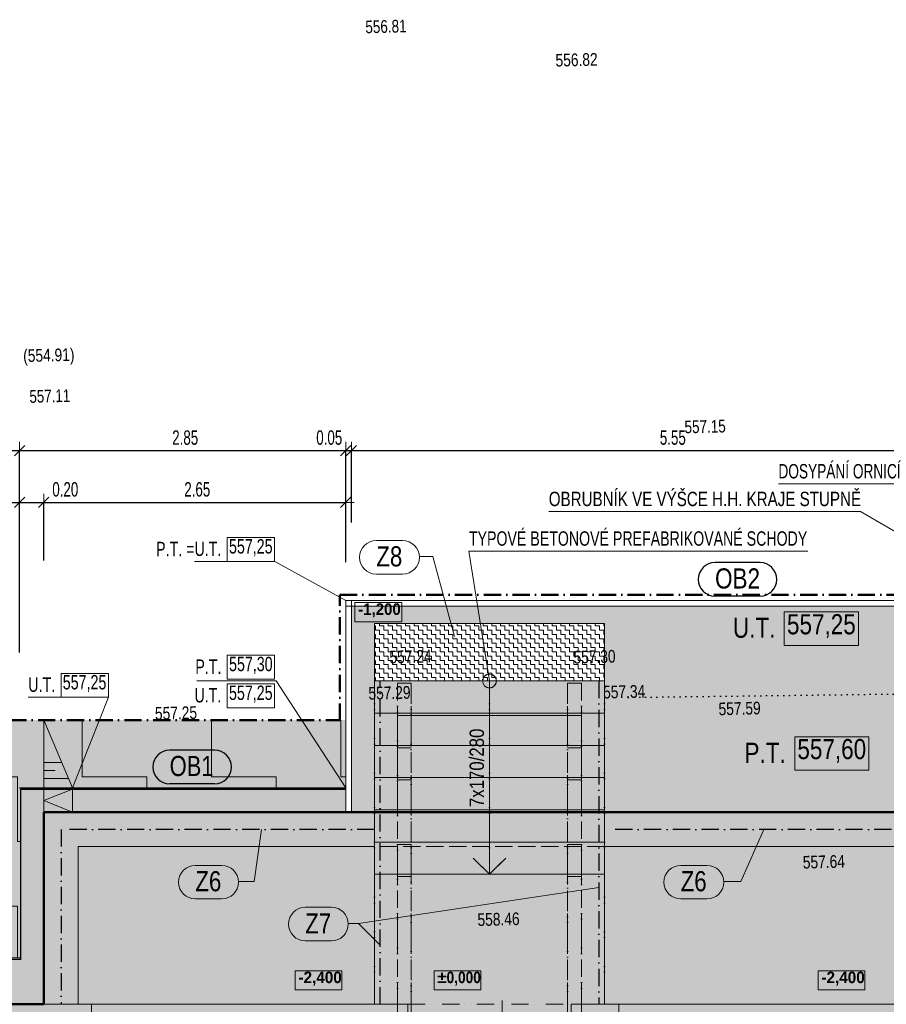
# Model space of a CAD drawing. Header units: millimetres. Extents: x -28796 to 31312, y -74786 to -35761.
# Tile 55 of 60: x -2792 to 4743, y -46977 to -38420. Entities that reach past the tile are written whole.
import ezdxf

# ---------------------------------------------------------------- set-up
doc = ezdxf.new("R2010")
doc.units = ezdxf.units.MM
doc.header["$PDMODE"] = 65
for name, pattern in [('Carkovana 2x_1', [200, 150, -50]), ('Cerchovana_1', [250, 150, -50, 0, -50]), ('JIS_08_37_1', [50, 0, -50]), ('JIS_09_15', [300, 150, -50, 0, -50, 0, -50])]:
    doc.linetypes.add(name, pattern=pattern)
for name, color, linetype, lineweight in [('XR$10$VÝŠKY TERÉNU - NÁVRH_1', 7, 'Continuous', 25), ('XR$2$OKNA + IZOLANT_1', 7, 'Continuous', 25), ('XR$3$1.NP - NÁVRH_1', 7, 'Continuous', 25), ('XR$4$ZPEVNĚNÉ PLOCHY_1', 7, 'Continuous', 25), ('XR$6$FILING - STAVBA_1', 7, 'Continuous', 25), ('XR$8$KOTY_1', 7, 'Continuous', 25), ('XR$9$VÝŠKY - ZAMĚŘENÍ_1', 7, 'Continuous', 25)]:
    doc.layers.add(name, color=color, linetype=linetype, lineweight=lineweight)
doc.styles.add('ARIAL', font='ARIAL.TTF')
doc.styles.add('ARIALNARROW', font='ARIALN.TTF')
doc.dimstyles.new('DIMSTYLE_8', dxfattribs={"dimtxt": 125, "dimasz": 150, "dimexe": 0, "dimexo": 0, "dimgap": 62.5, "dimtad": 2, "dimlfac": 0.001, "dimrnd": 0.05, "dimzin": 4, "dimdsep": 46, "dimtxsty": 'ARIALNARROW', "dimblk1": 'ALL_ML_STRICH', "dimblk2": 'ALL_ML_STRICH', "dimsah": 1, "dimcen": 0, "dimclrd": 6, "dimclre": 6, "dimclrt": 6, "dimadec": 0, "dimazin": 0, "dimtfac": 1, "dimtdec": 0, "dimtix": 1, "dimtmove": 2, "dimatfit": 3, "dimfxl": 0, "dimtzin": 0, "dimlwd": 0, "dimlwe": 18, "dimarcsym": 0})
doc.dimstyles.new('DIMSTYLE_9', dxfattribs={"dimtxt": 125, "dimasz": 150, "dimexe": 0, "dimexo": 0, "dimgap": 62.5, "dimtad": 2, "dimlfac": 0.001, "dimrnd": 0.05, "dimzin": 4, "dimdsep": 46, "dimtxsty": 'ARIALNARROW', "dimblk1": 'ALL_ML_STRICH', "dimblk2": 'ALL_ML_STRICH', "dimsah": 1, "dimcen": 0, "dimclrd": 6, "dimclre": 6, "dimclrt": 6, "dimadec": 0, "dimazin": 0, "dimtfac": 1, "dimtdec": 0, "dimtix": 1, "dimtmove": 2, "dimatfit": 3, "dimfxl": 0, "dimtvp": 1.2, "dimtzin": 0, "dimlwd": 0, "dimlwe": 18, "dimarcsym": 0})

# ---------------------------------------------------------------- blocks, each defined once
blk = doc.blocks.new('KOMPLEXNÍ OBJEKT_9')
at = {"layer": 'XR$2$OKNA + IZOLANT_1', "color": 7, "linetype": 'Continuous', "lineweight": 13}
for p, q in [((-2167.8, -47156.7), (-2167.8, -46976.7)), ((-2207.8, -47156.7), (-2167.8, -47156.7))]:
    blk.add_line(p, q, dxfattribs=at)
blk = doc.blocks.new('KOMPLEXNÍ OBJEKT_15')
at = {"layer": 'XR$2$OKNA + IZOLANT_1', "color": 7, "linetype": 'Continuous', "lineweight": 13}
for p, q in [((2417.2, -47156.7), (2417.2, -46976.7)), ((2377.2, -47156.7), (2417.2, -47156.7))]:
    blk.add_line(p, q, dxfattribs=at)
blk = doc.blocks.new('KOMPLEXNÍ OBJEKT_62')
at = {"layer": 'XR$2$OKNA + IZOLANT_1', "color": 7, "linetype": 'Continuous', "lineweight": 13}
for p, q in [((2002.2, -47156.7), (2002.2, -46976.7)), ((2042.2, -47156.7), (2002.2, -47156.7))]:
    blk.add_line(p, q, dxfattribs=at)
blk = doc.blocks.new('KOMPLEXNÍ OBJEKT_63')
at = {"layer": 'XR$2$OKNA + IZOLANT_1', "color": 7, "linetype": 'Continuous', "lineweight": 13}
for p, q in [((582.2, -47156.7), (582.2, -46976.7)), ((542.2, -47156.7), (582.2, -47156.7))]:
    blk.add_line(p, q, dxfattribs=at)
blk = doc.blocks.new('KOMPLEXNÍ OBJEKT_67')
at = {"layer": 'XR$3$1.NP - NÁVRH_1', "color": 7, "linetype": 'Continuous', "lineweight": 13}
for p, q in [((292.2, -44166.7), (292.2, -45846.7)), ((292.2, -44166.7), (2292.2, -44166.7)), ((1292.2, -44166.7), (1292.2, -45846.7)), ((2292.2, -44166.7), (2292.2, -45846.7)), ((292.2, -44446.7), (2292.2, -44446.7)), ((292.2, -44726.7), (2292.2, -44726.7)), ((292.2, -45006.7), (2292.2, -45006.7)), ((292.2, -45286.7), (2292.2, -45286.7)), ((292.2, -45566.7), (2292.2, -45566.7)), ((1292.2, -45846.7), (1150.7, -45705.3)), ((1292.2, -45846.7), (1433.6, -45705.3)), ((292.2, -45846.7), (2292.2, -45846.7)), ((292.2, -45846.7), (292.2, -46976.7)), ((2292.2, -45846.7), (2292.2, -46976.7))]:
    blk.add_line(p, q, dxfattribs=at)
at = {"layer": 'XR$3$1.NP - NÁVRH_1', "color": 7, "linetype": 'Carkovana 2x_1', "lineweight": 13}
for p, q in [((492.2, -44186.7), (492.2, -47136.7)), ((612.2, -44186.7), (492.2, -44186.7)), ((492.2, -44186.7), (612.2, -44186.7)), ((612.2, -47136.7), (612.2, -44186.7)), ((1972.2, -47136.7), (1972.2, -44186.7)), ((1972.2, -44186.7), (2092.2, -44186.7)), ((2092.2, -44186.7), (1972.2, -44186.7)), ((2092.2, -44186.7), (2092.2, -47136.7)), ((492.2, -44466.7), (612.2, -44466.7)), ((2092.2, -44466.7), (1972.2, -44466.7)), ((492.2, -44746.7), (612.2, -44746.7)), ((2092.2, -44746.7), (1972.2, -44746.7)), ((492.2, -45026.7), (612.2, -45026.7)), ((2092.2, -45026.7), (1972.2, -45026.7)), ((492.2, -45586.7), (612.2, -45586.7)), ((2092.2, -45586.7), (1972.2, -45586.7)), ((492.2, -45866.7), (612.2, -45866.7)), ((2092.2, -45866.7), (1972.2, -45866.7)), ((492.2, -47136.7), (612.2, -47136.7)), ((2092.2, -47136.7), (1972.2, -47136.7))]:
    blk.add_line(p, q, dxfattribs=at)
at = {"layer": 'XR$3$1.NP - NÁVRH_1', "color": 7, "linetype": 'Continuous', "lineweight": 13}
blk.add_circle((1292.2, -44166.7), 60, dxfattribs=at)
blk = doc.blocks.new('KOMPLEXNÍ OBJEKT_118')
at = {"layer": 'XR$4$ZPEVNĚNÉ PLOCHY_1', "color": 7, "linetype": 'JIS_09_15', "lineweight": 13}
for p, q in [((292.2, -44166.7), (292.2, -45846.7)), ((292.2, -44166.7), (2292.2, -44166.7)), ((612.2, -44186.7), (492.2, -44186.7)), ((492.2, -44186.7), (492.2, -47066.7)), ((492.2, -44186.7), (612.2, -44186.7)), ((612.2, -47066.7), (612.2, -44186.7)), ((1292.2, -44166.7), (1292.2, -45846.7)), ((1972.2, -47066.7), (1972.2, -44186.7)), ((1972.2, -44186.7), (2092.2, -44186.7)), ((2092.2, -44186.7), (1972.2, -44186.7)), ((2092.2, -44186.7), (2092.2, -47066.7)), ((2292.2, -44166.7), (2292.2, -45846.7)), ((292.2, -44446.7), (2292.2, -44446.7)), ((492.2, -44466.7), (612.2, -44466.7)), ((2092.2, -44466.7), (1972.2, -44466.7)), ((292.2, -44726.7), (2292.2, -44726.7)), ((492.2, -44746.7), (612.2, -44746.7)), ((2092.2, -44746.7), (1972.2, -44746.7)), ((292.2, -45006.7), (2292.2, -45006.7)), ((492.2, -45026.7), (612.2, -45026.7)), ((2092.2, -45026.7), (1972.2, -45026.7)), ((292.2, -45286.7), (2292.2, -45286.7)), ((292.2, -45566.7), (2292.2, -45566.7)), ((492.2, -45586.7), (612.2, -45586.7)), ((2092.2, -45586.7), (1972.2, -45586.7)), ((1292.2, -45846.7), (1150.7, -45705.3)), ((1292.2, -45846.7), (1433.6, -45705.3)), ((292.2, -45846.7), (2292.2, -45846.7)), ((292.2, -45846.7), (292.2, -46976.7)), ((2292.2, -45846.7), (2292.2, -46976.7)), ((492.2, -45866.7), (612.2, -45866.7)), ((2092.2, -45866.7), (1972.2, -45866.7)), ((492.2, -47066.7), (612.2, -47066.7)), ((2092.2, -47066.7), (1972.2, -47066.7))]:
    blk.add_line(p, q, dxfattribs=at)
blk.add_circle((1292.2, -44166.7), 60, dxfattribs=at)
blk = doc.blocks.new('ALL_ML_STRICH')
at = {"color": 0, "linetype": 'ByBlock', "lineweight": -2}
for p, q in [((-1, 0), (0.5, 0)), ((-0.3, -0.3), (0.3, 0.3)), ((0, -0.5), (0, 0.5))]:
    blk.add_line(p, q, dxfattribs=at)
blk = doc.blocks.new('*D421')
at = {"layer": 'DEFPOINTS', "color": 6, "linetype": 'Continuous', "lineweight": 18}
for p in [(-3382.8, -42614.7), (-3382.8, -44506.7), (-2792.8, -45096.7)]:
    blk.add_point(p, dxfattribs=at)
at = {"layer": 'XR$8$KOTY_1', "color": 6, "linetype": 'Continuous', "lineweight": -2}
for p, q in [((-3382.8, -43115.9), (-3382.8, -42614.7)), ((-3382.8, -42614.7), (-2792.8, -42614.7)), ((-2792.8, -43118.8), (-2792.8, -42614.7))]:
    blk.add_line(p, q, dxfattribs=at)
at = {"layer": 'XR$8$KOTY_1', "color": 6, "linetype": 'Continuous', "lineweight": 18, "xscale": 150, "yscale": 150, "zscale": 150, "rotation": 180}
blk.add_blockref('ALL_ML_STRICH', (-3382.8, -42614.7), dxfattribs=at)
at = {"layer": 'XR$8$KOTY_1', "color": 6, "linetype": 'Continuous', "lineweight": 18, "xscale": 150, "yscale": 150, "zscale": 150}
blk.add_blockref('ALL_ML_STRICH', (-2792.8, -42614.7), dxfattribs=at)
at = {"layer": 'XR$8$KOTY_1', "color": 6, "linetype": 'Continuous', "lineweight": 18, "insert": (-3065.8, -42502.2), "char_height": 125, "width": 405.714, "attachment_point": 5, "style": 'ARIALNARROW'}
blk.add_mtext('\\W0.81;\\A1;{0.60}', dxfattribs=at)
blk = doc.blocks.new('*D422')
at = {"layer": 'DEFPOINTS', "color": 6, "linetype": 'Continuous', "lineweight": 18}
for p in [(-2792.8, -42614.7), (-2792.8, -45096.7), (-2582.8, -45306.7)]:
    blk.add_point(p, dxfattribs=at)
at = {"layer": 'XR$8$KOTY_1', "color": 6, "linetype": 'Continuous', "lineweight": -2}
for p, q in [((-2792.8, -43118.8), (-2792.8, -42614.7)), ((-2792.8, -42614.7), (-2582.8, -42614.7)), ((-2582.8, -43119.9), (-2582.8, -42614.7))]:
    blk.add_line(p, q, dxfattribs=at)
at = {"layer": 'XR$8$KOTY_1', "color": 6, "linetype": 'Continuous', "lineweight": 18, "xscale": 150, "yscale": 150, "zscale": 150, "rotation": 180}
blk.add_blockref('ALL_ML_STRICH', (-2792.8, -42614.7), dxfattribs=at)
at = {"layer": 'XR$8$KOTY_1', "color": 6, "linetype": 'Continuous', "lineweight": 18, "xscale": 150, "yscale": 150, "zscale": 150}
blk.add_blockref('ALL_ML_STRICH', (-2582.8, -42614.7), dxfattribs=at)
at = {"layer": 'XR$8$KOTY_1', "color": 6, "linetype": 'Continuous', "lineweight": 18, "insert": (-2395.8, -42502.2), "char_height": 125, "width": 405.714, "attachment_point": 5, "style": 'ARIALNARROW'}
blk.add_mtext('\\W0.81;\\A1;{0.20}', dxfattribs=at)
blk = doc.blocks.new('*D423')
at = {"layer": 'DEFPOINTS', "color": 6, "linetype": 'Continuous', "lineweight": 18}
for p in [(-2582.8, -42614.7), (42.2, -45096.7), (-2582.8, -45306.7)]:
    blk.add_point(p, dxfattribs=at)
at = {"layer": 'XR$8$KOTY_1', "color": 6, "linetype": 'Continuous', "lineweight": -2}
for p, q in [((-2582.8, -43119.9), (-2582.8, -42614.7)), ((-2582.8, -42614.7), (42.2, -42614.7)), ((42.2, -43133.2), (42.2, -42614.7))]:
    blk.add_line(p, q, dxfattribs=at)
at = {"layer": 'XR$8$KOTY_1', "color": 6, "linetype": 'Continuous', "lineweight": 18, "xscale": 150, "yscale": 150, "zscale": 150, "rotation": 180}
blk.add_blockref('ALL_ML_STRICH', (-2582.8, -42614.7), dxfattribs=at)
at = {"layer": 'XR$8$KOTY_1', "color": 6, "linetype": 'Continuous', "lineweight": 18, "xscale": 150, "yscale": 150, "zscale": 150}
blk.add_blockref('ALL_ML_STRICH', (42.2, -42614.7), dxfattribs=at)
at = {"layer": 'XR$8$KOTY_1', "color": 6, "linetype": 'Continuous', "lineweight": 18, "insert": (-1248.3, -42502.2), "char_height": 125, "width": 405.714, "attachment_point": 5, "style": 'ARIALNARROW'}
blk.add_mtext('\\W0.81;\\A1;{2.65}', dxfattribs=at)
blk = doc.blocks.new('*D428')
at = {"layer": 'DEFPOINTS', "color": 6, "linetype": 'Continuous', "lineweight": 18}
for p in [(-10527.8, -42164.7), (-10527.8, -44881.7), (-2792.8, -45096.7)]:
    blk.add_point(p, dxfattribs=at)
at = {"layer": 'XR$10$VÝŠKY TERÉNU - NÁVRH_1', "color": 6, "linetype": 'Continuous', "lineweight": -2}
for p, q in [((-10527.8, -44254.1), (-10527.8, -42164.7)), ((-10527.8, -42164.7), (-2792.8, -42164.7)), ((-2792.8, -43918.7), (-2792.8, -42164.7))]:
    blk.add_line(p, q, dxfattribs=at)
at = {"layer": 'XR$10$VÝŠKY TERÉNU - NÁVRH_1', "color": 6, "linetype": 'Continuous', "lineweight": 18, "xscale": 150, "yscale": 150, "zscale": 150, "rotation": 180}
blk.add_blockref('ALL_ML_STRICH', (-10527.8, -42164.7), dxfattribs=at)
at = {"layer": 'XR$10$VÝŠKY TERÉNU - NÁVRH_1', "color": 6, "linetype": 'Continuous', "lineweight": 18, "xscale": 150, "yscale": 150, "zscale": 150}
blk.add_blockref('ALL_ML_STRICH', (-2792.8, -42164.7), dxfattribs=at)
at = {"layer": 'XR$10$VÝŠKY TERÉNU - NÁVRH_1', "color": 6, "linetype": 'Continuous', "lineweight": 18, "insert": (-6638.3, -42052.2), "char_height": 125, "width": 405.714, "attachment_point": 5, "style": 'ARIALNARROW'}
blk.add_mtext('\\W0.81;\\A1;{7.75}', dxfattribs=at)
blk = doc.blocks.new('*D429')
at = {"layer": 'DEFPOINTS', "color": 6, "linetype": 'Continuous', "lineweight": 18}
for p in [(-2792.8, -42164.7), (42.2, -43466.7), (-2792.8, -45096.7)]:
    blk.add_point(p, dxfattribs=at)
at = {"layer": 'XR$10$VÝŠKY TERÉNU - NÁVRH_1', "color": 6, "linetype": 'Continuous', "lineweight": -2}
for p, q in [((-2792.8, -43918.7), (-2792.8, -42164.7)), ((-2792.8, -42164.7), (42.2, -42164.7)), ((42.2, -42788.9), (42.2, -42164.7))]:
    blk.add_line(p, q, dxfattribs=at)
at = {"layer": 'XR$10$VÝŠKY TERÉNU - NÁVRH_1', "color": 6, "linetype": 'Continuous', "lineweight": 18, "xscale": 150, "yscale": 150, "zscale": 150, "rotation": 180}
blk.add_blockref('ALL_ML_STRICH', (-2792.8, -42164.7), dxfattribs=at)
at = {"layer": 'XR$10$VÝŠKY TERÉNU - NÁVRH_1', "color": 6, "linetype": 'Continuous', "lineweight": 18, "xscale": 150, "yscale": 150, "zscale": 150}
blk.add_blockref('ALL_ML_STRICH', (42.2, -42164.7), dxfattribs=at)
at = {"layer": 'XR$10$VÝŠKY TERÉNU - NÁVRH_1', "color": 6, "linetype": 'Continuous', "lineweight": 18, "insert": (-1353.3, -42052.2), "char_height": 125, "width": 405.714, "attachment_point": 5, "style": 'ARIALNARROW'}
blk.add_mtext('\\W0.81;\\A1;{2.85}', dxfattribs=at)
blk = doc.blocks.new('*D430')
at = {"layer": 'DEFPOINTS', "color": 6, "linetype": 'Continuous', "lineweight": 18}
for p in [(42.2, -42164.7), (42.2, -43466.7), (92.2, -43466.7)]:
    blk.add_point(p, dxfattribs=at)
at = {"layer": 'XR$10$VÝŠKY TERÉNU - NÁVRH_1', "color": 6, "linetype": 'Continuous', "lineweight": -2}
for p, q in [((42.2, -42788.9), (42.2, -42164.7)), ((42.2, -42164.7), (92.2, -42164.7)), ((92.2, -42789.3), (92.2, -42164.7))]:
    blk.add_line(p, q, dxfattribs=at)
at = {"layer": 'XR$10$VÝŠKY TERÉNU - NÁVRH_1', "color": 6, "linetype": 'Continuous', "lineweight": 18, "xscale": 150, "yscale": 150, "zscale": 150}
blk.add_blockref('ALL_ML_STRICH', (92.2, -42164.7), dxfattribs=at)
at = {"layer": 'XR$10$VÝŠKY TERÉNU - NÁVRH_1', "color": 6, "linetype": 'Continuous', "lineweight": 18, "xscale": 150, "yscale": 150, "zscale": 150, "rotation": 180}
blk.add_blockref('ALL_ML_STRICH', (42.2, -42164.7), dxfattribs=at)
at = {"layer": 'XR$10$VÝŠKY TERÉNU - NÁVRH_1', "color": 6, "linetype": 'Continuous', "lineweight": 18, "insert": (-100.8, -42052.2), "char_height": 125, "width": 405.714, "attachment_point": 5, "style": 'ARIALNARROW'}
blk.add_mtext('\\W0.81;\\A1;{0.05}', dxfattribs=at)
blk = doc.blocks.new('*D431')
at = {"layer": 'DEFPOINTS', "color": 6, "linetype": 'Continuous', "lineweight": 18}
for p in [(92.2, -42164.7), (92.2, -43466.7), (5637.2, -43516.7)]:
    blk.add_point(p, dxfattribs=at)
at = {"layer": 'XR$10$VÝŠKY TERÉNU - NÁVRH_1', "color": 6, "linetype": 'Continuous', "lineweight": -2}
for p, q in [((92.2, -42789.3), (92.2, -42164.7)), ((92.2, -42164.7), (5637.2, -42164.7)), ((5637.2, -42823.9), (5637.2, -42164.7))]:
    blk.add_line(p, q, dxfattribs=at)
at = {"layer": 'XR$10$VÝŠKY TERÉNU - NÁVRH_1', "color": 6, "linetype": 'Continuous', "lineweight": 18, "xscale": 150, "yscale": 150, "zscale": 150, "rotation": 180}
blk.add_blockref('ALL_ML_STRICH', (92.2, -42164.7), dxfattribs=at)
at = {"layer": 'XR$10$VÝŠKY TERÉNU - NÁVRH_1', "color": 6, "linetype": 'Continuous', "lineweight": 18, "xscale": 150, "yscale": 150, "zscale": 150}
blk.add_blockref('ALL_ML_STRICH', (5637.2, -42164.7), dxfattribs=at)
at = {"layer": 'XR$10$VÝŠKY TERÉNU - NÁVRH_1', "color": 6, "linetype": 'Continuous', "lineweight": 18, "insert": (2886.7, -42052.2), "char_height": 125, "width": 405.714, "attachment_point": 5, "style": 'ARIALNARROW'}
blk.add_mtext('\\W0.81;\\A1;{5.55}', dxfattribs=at)

msp = doc.modelspace()

# ---------------------------------------------------------------- hatches: boundary and pattern name
at = {"layer": 'XR$4$ZPEVNĚNÉ PLOCHY_1', "linetype": 'Continuous', "lineweight": 13}
h = msp.add_hatch(dxfattribs=at)
h.set_pattern_fill('VZOR', color=5, scale=37.5, style=0, pattern_type=2)
h.set_pattern_definition([(0, (75, 75), (37.5, 37.5), [37.5, -37.5]), (90, (75, 75), (-37.5, 37.5), [37.5, -37.5])])
h.paths.add_polyline_path([(292.151, -44166.677), (2292.151, -44166.677), (2292.151, -43666.677), (292.151, -43666.677)], flags=0)
at = {"layer": 'XR$6$FILING - STAVBA_1', "linetype": 'Continuous', "lineweight": 13}
h = msp.add_hatch(color=51, dxfattribs=at)
h.paths.add_polyline_path([(2092.151, -45306.677), (5637.151, -45306.677), (5637.151, -43516.677), (92.151, -43516.677), (92.151, -45306.677), (492.151, -45306.677), (492.151, -44186.677), (612.151, -44186.677), (612.151, -44466.677), (1972.151, -44466.677), (1972.151, -44186.677), (2092.151, -44186.677)])
h.paths.add_polyline_path([(292.151, -44166.677), (292.151, -43666.677), (2292.151, -43666.677), (2292.151, -44166.677)], flags=16)
h.paths.add_polyline_path([(5616.082, -44330.551), (5615.555, -44330.796), (5615.875, -44330.576)], flags=16)
h.paths.add_polyline_path([(5615.875, -44442.778), (5615.555, -44442.557), (5616.082, -44442.803)], flags=16)
h.paths.add_polyline_path([(5592.055, -44426.11), (5592.783, -44426.839), (5592.24, -44426.464)], flags=16)
h.paths.add_polyline_path([(5578.894, -44401.036), (5578.894, -44400.2), (5579.352, -44401.907)], flags=16)
h.paths.add_polyline_path([(5579.352, -44371.447), (5578.894, -44373.153), (5578.894, -44372.318)], flags=16)
h.paths.add_polyline_path([(5592.24, -44346.889), (5592.783, -44346.515), (5592.055, -44347.243)], flags=16)
for color, points in [(9, [(492.151, -44186.677), (492.151, -44466.677), (612.151, -44466.677), (612.151, -44186.677)]), (9, [(1972.151, -44186.677), (1972.151, -44466.677), (2092.151, -44466.677), (2092.151, -44186.677)]), (51, [(492.151, -45306.677), (2092.151, -45306.677), (2092.151, -44466.677), (492.151, -44466.677)]), (51, [(-2782.849, -46586.677), (-2582.849, -46586.677), (-2582.849, -45306.677), (42.151, -45306.677), (42.151, -45106.677), (-2782.849, -45106.677)]), (9, [(-18117.849, -57776.677), (-1407.849, -57776.677), (-1407.849, -59846.677), (2022.151, -59846.677), (2022.151, -59666.677), (3692.151, -59666.677), (3692.151, -59846.677), (7057.151, -59846.677), (7057.151, -57776.677), (23787.151, -57776.677), (23787.151, -45291.677), (16997.151, -45291.677), (16997.151, -46976.677), (-11327.849, -46976.677), (-11327.849, -45291.677), (-18117.849, -45291.677)]), (9, [(5937.151, -45306.677), (-2582.849, -45306.677), (-2582.849, -46976.677), (5937.151, -46976.677)])]:
    msp.add_hatch(color=color, dxfattribs=at).paths.add_polyline_path(points)
msp.add_hatch(color=254, dxfattribs=at).paths.add_polyline_path([(-12936.376, -58191.883), (-12935.893, -58186.677), (-18517.849, -58186.677), (-18517.849, -44891.677), (-10527.849, -44891.677), (-10527.849, -46576.677), (-2782.849, -46576.677), (-2782.849, -45106.677), (42.151, -45106.677), (42.151, -44512.832), (40.612, -44506.677), (-3382.849, -44506.677), (-3382.849, -46076.677), (-10227.849, -46076.677), (-10227.849, -44591.677), (-18817.849, -44591.677), (-18817.849, -58692.884), (-15298.708, -59013.327), (-15055.948, -59020.02), (-14814.166, -58997.24), (-14576.928, -58945.323), (-13291.502, -58580.988), (-13205.367, -58547.711), (-13126.819, -58499.162), (-13058.539, -58436.998), (-13002.854, -58363.337), (-12961.665, -58280.692)], flags=0)
h = msp.add_hatch(dxfattribs=at)
h.set_pattern_fill('VZOR', scale=562.5, style=0, pattern_type=2)
h.set_pattern_definition([(0, (1125, 1125), (562.5, 562.5), [562.5, -562.5]), (90, (1125, 1125), (-562.5, 562.5), [562.5, -562.5])])
h.paths.add_polyline_path([(-12936.376, -58191.883), (-12935.893, -58186.677), (-18517.849, -58186.677), (-18517.849, -44891.677), (-10527.849, -44891.677), (-10527.849, -46576.677), (-2782.849, -46576.677), (-2782.849, -45106.677), (42.151, -45106.677), (42.151, -44512.832), (40.612, -44506.677), (-3382.849, -44506.677), (-3382.849, -46076.677), (-10227.849, -46076.677), (-10227.849, -44591.677), (-18817.849, -44591.677), (-18817.849, -58692.884), (-15298.708, -59013.327), (-15055.948, -59020.02), (-14814.166, -58997.24), (-14576.928, -58945.323), (-13291.502, -58580.988), (-13205.367, -58547.711), (-13126.819, -58499.162), (-13058.539, -58436.998), (-13002.854, -58363.337), (-12961.665, -58280.692)], flags=0)
at = {"layer": 'XR$6$FILING - STAVBA_1', "linetype": 'Carkovana 2x_1', "lineweight": 13}
h = msp.add_hatch(color=51, dxfattribs=at)
h.paths.add_polyline_path([(-18117.849, -45291.677), (-11327.849, -45291.677), (-11327.849, -46976.677), (-2582.849, -46976.677), (-2582.849, -46586.677), (-10537.849, -46586.677), (-10537.849, -44901.677), (-18507.849, -44901.677), (-18507.849, -58176.677), (-12937.849, -58176.677), (-12937.849, -57776.677), (-18117.849, -57776.677)])
h.paths.add_polyline_path([(-18137.921, -57084.141), (-18137.921, -57204.141), (-18257.921, -57204.141), (-18257.921, -57084.141)], flags=16)

# ---------------------------------------------------------------- linework, layer by layer
at = {"layer": 'XR$10$VÝŠKY TERÉNU - NÁVRH_1', "color": 7, "linetype": 'Continuous', "lineweight": 13}
for p, q in [((537, -42946.06), (308.76, -42946.06)), ((-574.708, -43128.119), (-1272.624, -43128.119)), ((-574.708, -43128.119), (42.151, -43466.677)), ((537, -43237.727), (308.76, -43237.727)), ((-1252.18, -44166.677), (-562.18, -44166.677)), ((-562.18, -44166.677), (42.151, -45096.677)), ((-2020.017, -44308.841), (-2717.934, -44308.841)), ((-2020.017, -44308.841), (-2332.435, -45096.677)), ((-752.589, -45909.42), (-691.29, -45456.677)), ((3477.411, -45909.42), (3676.701, -45456.677)), ((-1036.516, -45769.42), (-1264.756, -45769.42)), ((3183.484, -45769.42), (2955.244, -45769.42)), ((-892.589, -45909.42), (-752.589, -45909.42)), ((3327.411, -45909.42), (3477.411, -45909.42)), ((153.024, -46273.679), (2242.151, -45962.558)), ((-1036.516, -46061.087), (-1264.756, -46061.087)), ((3183.484, -46061.087), (2955.244, -46061.087)), ((-80.903, -46133.679), (-309.143, -46133.679)), ((63.024, -46273.679), (153.024, -46273.679)), ((153.024, -46273.679), (342.151, -46462.806)), ((-80.903, -46425.345), (-309.143, -46425.345))]:
    msp.add_line(p, q, dxfattribs=at)
at = {"layer": 'XR$10$VÝŠKY TERÉNU - NÁVRH_1', "color": 1, "linetype": 'Continuous', "lineweight": 13}
for points in [[(-987.511, -43128.119), (-576.244, -43128.119), (-576.244, -42919.786), (-987.511, -42919.786), (-987.511, -43128.119)], [(3855.924, -43857.935), (4500.79, -43857.935), (4500.79, -43566.269), (3855.924, -43566.269), (3855.924, -43857.935)], [(-2432.82, -44308.841), (-2021.554, -44308.841), (-2021.554, -44100.507), (-2432.82, -44100.507), (-2432.82, -44308.841)], [(-987.511, -44400.761), (-576.244, -44400.761), (-576.244, -44192.427), (-987.511, -44192.427), (-987.511, -44400.761)]]:
    msp.add_lwpolyline(points, dxfattribs=at)
at = {"layer": 'XR$10$VÝŠKY TERÉNU - NÁVRH_1', "color": 5, "linetype": 'Continuous', "lineweight": 13}
for points in [[(-986.953, -44150.761), (-575.686, -44150.761), (-575.686, -43942.427), (-986.953, -43942.427), (-986.953, -44150.761)], [(3946.147, -44942.605), (4591.012, -44942.605), (4591.012, -44650.939), (3946.147, -44650.939), (3946.147, -44942.605)]]:
    msp.add_lwpolyline(points, dxfattribs=at)
at = {"layer": 'XR$10$VÝŠKY TERÉNU - NÁVRH_1', "color": 7, "linetype": 'Continuous', "lineweight": 13}
for centre, start, end in [((308.76, -43091.894), 90, 270), ((537, -43091.894), 270, 90), ((-1264.756, -45915.253), 90, 270), ((-1036.516, -45915.253), 270, 90), ((2955.244, -45915.253), 90, 270), ((3183.484, -45915.253), 270, 90), ((-309.143, -46279.512), 90, 270), ((-80.903, -46279.512), 270, 90)]:
    msp.add_arc(centre, 145.833, start, end, dxfattribs=at)
at = {"layer": 'XR$2$OKNA + IZOLANT_1', "color": 7, "linetype": 'Continuous', "lineweight": 13}
for p, q in [((-3747.849, -46976.677), (-2167.849, -46976.677)), ((152.151, -46976.677), (-2167.849, -46976.677)), ((152.151, -46976.677), (582.151, -46976.677)), ((2002.151, -46976.677), (2417.151, -46976.677)), ((2417.151, -46976.677), (3937.151, -46976.677)), ((3937.151, -46976.677), (5517.151, -46976.677))]:
    msp.add_line(p, q, dxfattribs=at)
at = {"layer": 'XR$2$OKNA + IZOLANT_1', "color": 7, "linetype": 'JIS_09_15', "lineweight": 13}
msp.add_line((582.151, -46976.677), (2002.151, -46976.677), dxfattribs=at)
at = {"layer": 'XR$2$OKNA + IZOLANT_1', "color": 132, "linetype": 'Continuous', "lineweight": 13}
msp.add_line((1402.151, -46942.57), (1402.151, -48177.13), dxfattribs=at)
at = {"layer": 'XR$3$1.NP - NÁVRH_1', "color": 7, "linetype": 'Continuous', "lineweight": 13}
for p, q in [((-2582.849, -45306.677), (292.151, -45306.677)), ((-2582.849, -46976.677), (-2582.849, -45306.677)), ((2292.151, -45306.677), (5637.151, -45306.677)), ((-2282.849, -46976.677), (-2282.849, -45606.677)), ((-2282.849, -45606.677), (292.151, -45606.677)), ((2292.151, -45606.677), (5637.151, -45606.677))]:
    msp.add_line(p, q, dxfattribs=at)
at = {"layer": 'XR$3$1.NP - NÁVRH_1', "color": 7, "linetype": 'Carkovana 2x_1', "lineweight": 13}
for p, q in [((292.151, -45306.677), (2292.151, -45306.677)), ((2292.151, -45606.677), (292.151, -45606.677))]:
    msp.add_line(p, q, dxfattribs=at)
at = {"layer": 'XR$3$1.NP - NÁVRH_1', "color": 6, "linetype": 'Continuous', "lineweight": 13}
for points in [[(122.006, -43651.737), (529.179, -43651.737), (529.179, -43485.07), (122.006, -43485.07), (122.006, -43651.737)], [(-397.288, -46851.878), (9.885, -46851.878), (9.885, -46685.212), (-397.288, -46685.212), (-397.288, -46851.878)], [(810.806, -46851.878), (1218.412, -46851.878), (1218.412, -46685.212), (810.806, -46685.212), (810.806, -46851.878)], [(4149.62, -46851.878), (4556.793, -46851.878), (4556.793, -46685.212), (4149.62, -46685.212), (4149.62, -46851.878)]]:
    msp.add_lwpolyline(points, dxfattribs=at)
at = {"layer": 'XR$4$ZPEVNĚNÉ PLOCHY_1', "color": 204, "linetype": 'Cerchovana_1', "lineweight": 50}
for p, q in [((-7.849, -44512.832), (-7.849, -43416.677)), ((-7.849, -43416.677), (17097.151, -43416.677)), ((-3382.849, -44506.677), (-9.388, -44506.677)), ((-9.388, -44506.677), (-7.849, -44512.832))]:
    msp.add_line(p, q, dxfattribs=at)
at = {"layer": 'XR$4$ZPEVNĚNÉ PLOCHY_1', "color": 7, "linetype": 'Continuous', "lineweight": 13}
for p, q in [((42.151, -45306.677), (42.151, -43466.677)), ((42.151, -43466.677), (5637.151, -43466.677)), ((92.151, -45106.677), (92.151, -43466.677)), ((42.151, -43516.677), (5637.151, -43516.677)), ((292.151, -43666.677), (292.151, -44166.677)), ((2292.151, -43666.677), (292.151, -43666.677)), ((2292.151, -44166.677), (2292.151, -43666.677)), ((292.151, -44166.677), (2292.151, -44166.677)), ((492.151, -45306.677), (492.151, -44466.677)), ((492.151, -44466.677), (2092.151, -44466.677)), ((2092.151, -44466.677), (2092.151, -45306.677)), ((-2582.849, -45106.677), (-2582.849, -44506.677)), ((-2582.849, -44506.677), (-2332.435, -45096.677)), ((-2582.849, -44874.139), (-2426.887, -44874.139)), ((-2582.849, -44943.473), (-2482.849, -44943.473)), ((-2582.849, -45014.846), (-2367.167, -45014.846)), ((-2782.849, -45106.677), (42.151, -45106.677)), ((-2782.849, -46576.677), (-2782.849, -45106.677)), ((-2582.849, -45306.677), (-2582.849, -45106.677)), ((-2582.849, -45206.677), (-2332.849, -45106.677)), ((-2332.849, -45306.677), (-2332.849, -45106.677)), ((92.151, -45106.677), (92.151, -45306.677)), ((-2332.849, -45306.677), (-2582.849, -45206.677)), ((292.151, -45306.677), (2292.151, -45306.677)), ((-10537.849, -46586.677), (-2782.849, -46586.677))]:
    msp.add_line(p, q, dxfattribs=at)
at = {"layer": 'XR$4$ZPEVNĚNÉ PLOCHY_1', "color": 5, "linetype": 'Cerchovana_1', "lineweight": 25}
for p, q in [((342.151, -46976.677), (342.151, -44166.677)), ((2242.151, -44166.677), (2242.151, -46976.677)), ((292.151, -45456.677), (-2432.849, -45456.677)), ((-2432.849, -45456.677), (-2432.849, -46976.677)), ((5787.151, -45456.677), (2292.151, -45456.677))]:
    msp.add_line(p, q, dxfattribs=at)
at = {"layer": 'XR$4$ZPEVNĚNÉ PLOCHY_1', "color": 7, "linetype": 'JIS_08_37_1', "lineweight": 25}
msp.add_line((5704.537, -44268.663), (2404.54, -44310.658), dxfattribs=at)
at = {"layer": 'XR$4$ZPEVNĚNÉ PLOCHY_1', "color": 7, "linetype": 'Continuous', "lineweight": 25}
for p, q in [((-2792.849, -45096.677), (42.151, -45096.677)), ((-2782.849, -45106.677), (42.151, -45106.677)), ((-2782.849, -46586.677), (-2782.849, -45106.677)), ((-2782.849, -46576.677), (-10527.849, -46576.677))]:
    msp.add_line(p, q, dxfattribs=at)
at = {"layer": 'XR$4$ZPEVNĚNÉ PLOCHY_1', "color": 7, "linetype": 'Continuous', "lineweight": 50}
for p, q in [((5637.151, -45306.677), (-2582.849, -45306.677)), ((-2582.849, -45306.677), (-2582.849, -46976.677)), ((-2582.849, -46976.677), (-11327.849, -46976.677))]:
    msp.add_line(p, q, dxfattribs=at)
at = {"layer": 'XR$8$KOTY_1', "color": 7, "linetype": 'Continuous', "lineweight": 13}
for p, q in [((3804.896, -42453.987), (4864.896, -42453.987)), ((4517.979, -42694.853), (1807.979, -42694.853)), ((4517.979, -42694.853), (5937.151, -43516.677)), ((1113.671, -43038.762), (1292.151, -44166.677)), ((4060.338, -43038.762), (1113.671, -43038.762)), ((680.926, -43086.06), (800.926, -43086.06)), ((800.926, -43086.06), (987.923, -43781.372))]:
    msp.add_line(p, q, dxfattribs=at)
at = {"layer": 'XR$8$KOTY_1', "color": 7, "linetype": 'Continuous', "lineweight": 25}
for p, q in [((3644.992, -43138.114), (3253.641, -43138.114)), ((3644.992, -43429.781), (3253.641, -43429.781)), ((-1097.069, -44768.114), (-1488.42, -44768.114)), ((-1097.069, -45059.781), (-1488.42, -45059.781))]:
    msp.add_line(p, q, dxfattribs=at)
for centre, start, end in [((3253.641, -43283.948), 90, 270), ((3644.992, -43283.948), 270, 90), ((-1488.42, -44913.948), 90, 270), ((-1097.069, -44913.948), 270, 90)]:
    msp.add_arc(centre, 145.833, start, end, dxfattribs=at)

# ---------------------------------------------------------------- block references
at = {"layer": 'XR$2$OKNA + IZOLANT_1', "color": 7, "linetype": 'Continuous', "lineweight": 13}
for name in ['KOMPLEXNÍ OBJEKT_9', 'KOMPLEXNÍ OBJEKT_63', 'KOMPLEXNÍ OBJEKT_62', 'KOMPLEXNÍ OBJEKT_15']:
    msp.add_blockref(name, (0, 0), dxfattribs=at)
at = {"layer": 'XR$3$1.NP - NÁVRH_1', "color": 7, "linetype": 'Continuous', "lineweight": 13}
msp.add_blockref('KOMPLEXNÍ OBJEKT_67', (0, 0), dxfattribs=at)
at = {"layer": 'XR$4$ZPEVNĚNÉ PLOCHY_1', "color": 7, "linetype": 'JIS_09_15', "lineweight": 13}
msp.add_blockref('KOMPLEXNÍ OBJEKT_118', (0, 0), dxfattribs=at)

# ---------------------------------------------------------------- texts
at = {"layer": 'XR$10$VÝŠKY TERÉNU - NÁVRH_1', "color": 1, "linetype": 'Continuous', "lineweight": 13, "attachment_point": 7, "style": 'ARIAL'}
for s, insert, char_height, width in [('\\W0.71;557,25', (-972.63, -43082.286), 125, 425.89109), ('\\W0.71;U.T. ', (-1272.624, -43082.286), 125, 314.68622), ('\\W0.80;U.T. ', (3408.866, -43793.769), 175, 493.42781), ('\\W0.80;557,25', (3879.257, -43793.769), 175, 667.79718), ('\\W0.71;U.T. ', (-2717.934, -44263.007), 125, 314.68622), ('\\W0.71;557,25', (-2417.94, -44263.007), 125, 425.89109), ('\\W0.71;U.T. ', (-1272.624, -44354.927), 125, 314.68615), ('\\W0.71;557,25', (-972.63, -44354.927), 125, 425.89109)]:
    msp.add_mtext(s, dxfattribs=dict(at, insert=insert, char_height=char_height, width=width))
at = {"layer": 'XR$10$VÝŠKY TERÉNU - NÁVRH_1', "color": 5, "linetype": 'Continuous', "lineweight": 25, "insert": (-1272.624, -43082.286), "char_height": 125, "width": 413.34042, "attachment_point": 9, "style": 'ARIAL'}
msp.add_mtext('\\W0.71;P.T. = ', dxfattribs=at)
at = {"layer": 'XR$10$VÝŠKY TERÉNU - NÁVRH_1', "color": 7, "linetype": 'Continuous', "lineweight": 13, "char_height": 175, "attachment_point": 7, "style": 'ARIAL'}
for s, insert, width in [('\\W0.79;Z8', (308.76, -43173.56), 297.66512), ('\\W0.79;Z6', (-1264.756, -45996.92), 297.66512), ('\\W0.79;Z6', (2955.244, -45996.92), 297.66504), ('\\W0.79;Z7', (-309.143, -46361.179), 297.66504)]:
    msp.add_mtext(s, dxfattribs=dict(at, insert=insert, width=width))
at = {"layer": 'XR$10$VÝŠKY TERÉNU - NÁVRH_1', "color": 5, "linetype": 'Continuous', "lineweight": 13, "attachment_point": 7, "style": 'ARIAL'}
for s, insert, char_height, width in [('\\W0.71;P.T. ', (-1265.184, -44104.927), 125, 307.80799), ('\\W0.71;557,30', (-972.072, -44104.927), 125, 425.89109), ('\\W0.80;P.T. ', (3509.88, -44878.439), 175, 482.64302), ('\\W0.80;557,60', (3969.48, -44878.439), 175, 667.79725)]:
    msp.add_mtext(s, dxfattribs=dict(at, insert=insert, char_height=char_height, width=width))
at = {"layer": 'XR$3$1.NP - NÁVRH_1', "color": 6, "linetype": 'Continuous', "lineweight": 13, "char_height": 100, "attachment_point": 7, "style": 'ARIALNARROW'}
for s, insert, width in [('\\W1.14;\\fArial Narrow|i0|b1|c0|p0;-1,200', (150.884, -43615.07), 435.19371), ('\\W1.16;\\fArial Narrow|i0|b1|c0|p0;-2,400', (-368.41, -46815.212), 436.2763), ('\\W1.04;\\fArial Narrow|i0|b1|c0|p0;±0,000', (839.684, -46815.212), 430.64287), ('\\W1.16;\\fArial Narrow|i0|b1|c0|p0;-2,400', (4178.498, -46815.212), 436.2763)]:
    msp.add_mtext(s, dxfattribs=dict(at, insert=insert, width=width))
at = {"layer": 'XR$3$1.NP - NÁVRH_1', "color": 7, "linetype": 'Continuous', "lineweight": 25, "insert": (1246.318, -45262.873), "char_height": 125, "width": 757.18289, "attachment_point": 7, "rotation": 90, "style": 'ARIALNARROW'}
msp.add_mtext('\\W1.02;7x170/280', dxfattribs=at)
at = {"layer": 'XR$8$KOTY_1', "color": 7, "linetype": 'Continuous', "lineweight": 25, "attachment_point": 7}
for s, insert, char_height, width, style in [('\\W0.83;DOSYPÁNÍ ORNICÍ', (3804.896, -42408.153), 125, 1111.66569, 'ARIALNARROW'), ('\\W0.92;OBRUBNÍK VE VÝŠCE H.H. KRAJE STUPNĚ', (1807.979, -42649.02), 125, 2767.3627, 'ARIALNARROW'), ('\\W0.86;TYPOVÉ BETONOVÉ PREFABRIKOVANÉ SCHODY', (1113.671, -42992.929), 125, 3000.47845, 'ARIALNARROW'), ('\\W0.80;OB2', (3253.641, -43365.614), 175, 461.09664, 'ARIAL'), ('\\W0.78;OB1', (-1488.42, -44995.614), 175, 459.23644, 'ARIAL')]:
    msp.add_mtext(s, dxfattribs=dict(at, insert=insert, char_height=char_height, width=width, style=style))
at = {"layer": 'XR$9$VÝŠKY - ZAMĚŘENÍ_1', "color": 3, "linetype": 'Continuous', "lineweight": 25, "char_height": 110, "attachment_point": 5, "rotation": 1.3937829, "style": 'ARIALNARROW'}
for s, insert, width in [('\\W0.93;556.81', (392.102, -38479.216), 417.86879), ('\\W0.95;556.82', (2049.641, -38768.984), 418.77193), ('\\W0.95;(554.91)', (-2538.904, -41351.358), 504.28145), ('\\W0.92;557.11', (-2530.634, -41691.258), 416.99643), ('\\W0.93;557.15', (3167.451, -41955.9), 417.86879), ('\\W0.95;557.24', (605.372, -43955.648), 418.77193), ('\\W0.95;557.30', (2205.872, -43956.719), 418.77193), ('\\W0.95;557.29', (422.969, -44270.178), 418.77193), ('\\W0.95;557.34', (2463.338, -44260.546), 418.77193), ('\\W0.95;557.25', (-1433.319, -44445.382), 418.77193), ('\\W0.95;557.59', (3467.178, -44406.172), 418.77193), ('\\W0.95;557.64', (4199.807, -45738.746), 418.77193), ('\\W0.95;558.46', (1371.107, -46237.698), 418.77193)]:
    msp.add_mtext(s, dxfattribs=dict(at, insert=insert, width=width))

# ---------------------------------------------------------------- dimensions: what is measured, and where the dimension line sits
at = {"layer": 'XR$10$VÝŠKY TERÉNU - NÁVRH_1', "color": 6, "linetype": 'Continuous', "lineweight": 18}
for base, p1, p2, dimstyle, picture, middle in [((-2792.849105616, -42164.744838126), (-10527.849105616, -44254.136781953), (-2792.849105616, -43918.664934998), 'DIMSTYLE_8', '*D428', (-6638.349105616, -42052.244838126)), ((42.150894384, -42164.744838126), (-2792.849105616, -43918.664934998), (42.150894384, -42788.947367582), 'DIMSTYLE_8', '*D429', (-1353.349105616, -42052.244838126)), ((92.151, -42164.745), (42.151, -42788.947), (92.151, -42789.26), 'DIMSTYLE_9', '*D430', (-100.849, -42052.245)), ((5637.150894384, -42164.744838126), (92.150894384, -42789.260011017), (5637.150894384, -42823.932168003), 'DIMSTYLE_8', '*D431', (2886.650894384, -42052.244838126))]:
    dim = msp.add_linear_dim(base=base, p1=p1, p2=p2, dimstyle=dimstyle, override={"dimpost": '<>', "dimclrd": 6, "dimclre": 6, "dimclrt": 6, "dimlwd": 0, "dimlwe": 18}, dxfattribs=at)
    dim.commit()
    dim.dimension.update_dxf_attribs({"geometry": picture, "text_midpoint": middle, "dimtype": 160})
at = {"layer": 'XR$8$KOTY_1', "color": 6, "linetype": 'Continuous', "lineweight": 18}
for base, p1, p2, dimstyle, picture, middle in [((-2792.849, -42614.745), (-3382.849, -43115.852), (-2792.849, -43118.839), 'DIMSTYLE_8', '*D421', (-3065.849, -42502.245)), ((-2582.849, -42614.745), (-2792.849, -43118.839), (-2582.849, -43119.903), 'DIMSTYLE_9', '*D422', (-2395.849, -42502.245)), ((42.150894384, -42614.744838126), (-2582.849105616, -43119.902525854), (42.150894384, -43133.192015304), 'DIMSTYLE_8', '*D423', (-1248.349105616, -42502.244838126))]:
    dim = msp.add_linear_dim(base=base, p1=p1, p2=p2, dimstyle=dimstyle, override={"dimpost": '<>', "dimclrd": 6, "dimclre": 6, "dimclrt": 6, "dimlwd": 0, "dimlwe": 18}, dxfattribs=at)
    dim.commit()
    dim.dimension.update_dxf_attribs({"geometry": picture, "text_midpoint": middle, "dimtype": 160})

doc.saveas('drawing.dxf')
